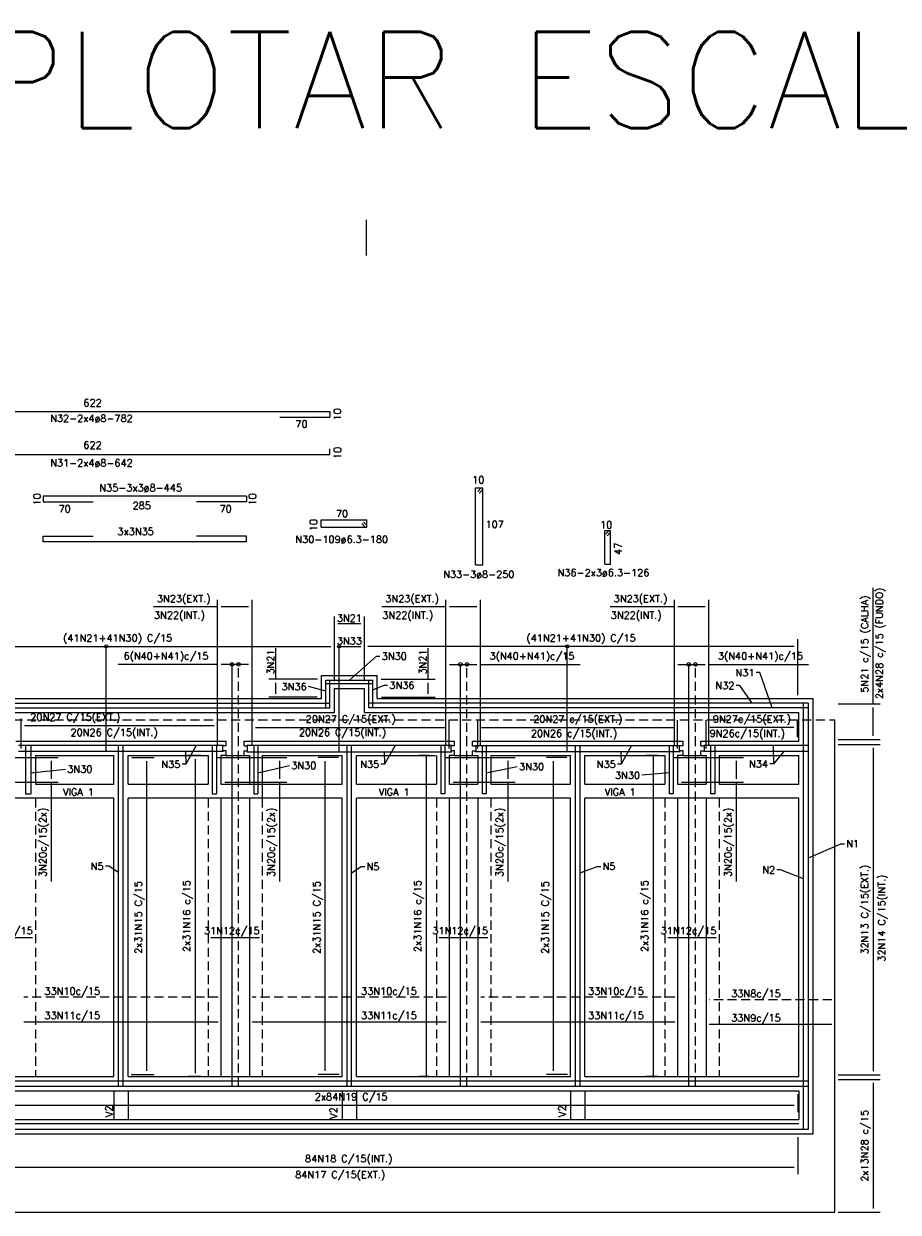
# Model space of a CAD drawing. Extents: x 304 to 4509, y 4601 to 7845.
# Tile 4 of 16: x 1254 to 2480, y 6180 to 7845. Entities that reach past the tile are written whole.
import ezdxf

# ---------------------------------------------------------------- set-up
doc = ezdxf.new("R2010")
doc.units = 0
doc.header["$LTSCALE"] = 0.1
doc.header["$MEASUREMENT"] = 0
doc.linetypes.add('HIDDEN', pattern=[9.525, 6.35, -3.175])
doc.layers.get('DEFPOINTS').update_dxf_attribs({"color": 200, "linetype": 'CONTINUOUS'})
for name, color, linetype in [('ARMADURA', 6, 'CONTINUOUS'), ('BAR-PECAS', 2, 'CONTINUOUS'), ('DIM', 7, 'CONTINUOUS'), ('ESTRUTURA', 2, 'CONTINUOUS'), ('PADRÃO', 4, 'CONTINUOUS'), ('TEXTO', 2, 'CONTINUOUS')]:
    doc.layers.add(name, color=color, linetype=linetype)
doc.styles.add('ROMAMS', font='ROMANS.shx', dxfattribs={"height": 1.2})
doc.styles.add('ROMAND', font='ROMANS.SHX', dxfattribs={"oblique": 15, "height": 800})
doc.styles.add('ROMANS', font='ROMANS.shx')
doc.dimstyles.new('DIM50', dxfattribs={"dimscale": 0, "dimtxt": 10, "dimasz": 5, "dimexe": 10, "dimexo": 10, "dimgap": 2.5, "dimtad": 1, "dimdec": 0, "dimtxsty": 'ROMANS', "dimblk1": 'DOTSMALL', "dimblk2": 'DOTSMALL', "dimsah": 1, "dimcen": 61.697625, "dimdle": 1, "dimclrd": 7, "dimclre": 7, "dimclrt": 2, "dimazin": 3, "dimtfac": 1, "dimtdec": 0, "dimtmove": 0, "dimatfit": 3})

# ---------------------------------------------------------------- blocks, each defined once
blk = doc.blocks.new('*D1')
at = {"layer": 'DEFPOINTS', "color": 0}
for p in [(1082, 6295.4), (2338.9, 6295.4), (2338.9, 6243.4)]:
    blk.add_point(p, dxfattribs=at)
at = {"layer": 'DIM', "color": 7}
for p, q in [((1082, 6285.4), (1082, 6233.4)), ((2338.9, 6285.4), (2338.9, 6233.4)), ((1087, 6243.4), (2333.9, 6243.4))]:
    blk.add_line(p, q, dxfattribs=at)
at = {"layer": 'DIM', "color": 2, "insert": (1709.5, 6253.5), "char_height": 10, "attachment_point": 5, "style": 'ROMANS'}
blk.add_mtext('84N18 C/15(INT.)', dxfattribs=at)
blk = doc.blocks.new('_DOT')
blk = doc.blocks.new('*D25')
at = {"layer": 'DEFPOINTS', "color": 0}
for p in [(1194.5, 6817.5), (1205.8, 6782.5), (1292.7, 6782.5)]:
    blk.add_point(p, dxfattribs=at)
at = {"layer": 'DIM', "color": 7}
for p, q in [((1204.5, 6817.5), (1302.7, 6817.5)), ((1292.7, 6812.5), (1292.7, 6787.5)), ((1215.8, 6782.5), (1302.7, 6782.5)), ((1292.7, 6782.5), (1292.7, 6643.7))]:
    blk.add_line(p, q, dxfattribs=at)
at = {"layer": 'DIM', "color": 2, "insert": (1282.6, 6698.6), "char_height": 10, "attachment_point": 5, "rotation": 90, "style": 'ROMANS'}
blk.add_mtext('3N20c/15(2x)', dxfattribs=at)
blk = doc.blocks.new('*D27')
at = {"layer": 'DEFPOINTS', "color": 0}
for p in [(1395.6, 6817.1), (1426.8, 6817.1), (1394.8, 6373.1)]:
    blk.add_point(p, dxfattribs=at)
at = {"layer": 'DIM', "color": 7}
for p, q in [((1405.6, 6817.1), (1436.8, 6817.1)), ((1426.8, 6378.1), (1426.8, 6812.1)), ((1404.8, 6373.1), (1436.8, 6373.1))]:
    blk.add_line(p, q, dxfattribs=at)
at = {"layer": 'DIM', "color": 2, "insert": (1416.6, 6593.1), "char_height": 10, "attachment_point": 5, "rotation": 90, "style": 'ROMANS'}
blk.add_mtext('2x31N15 C/15', dxfattribs=at)
blk = doc.blocks.new('*D38')
at = {"layer": 'DEFPOINTS', "color": 0}
for p in [(1082, 6355.4), (2338.9, 6355.4), (2338.9, 6330.1)]:
    blk.add_point(p, dxfattribs=at)
at = {"layer": 'DIM', "color": 7}
for p, q in [((1082, 6345.4), (1082, 6320.1)), ((2338.9, 6345.4), (2338.9, 6320.1)), ((1087, 6330.1), (2333.9, 6330.1))]:
    blk.add_line(p, q, dxfattribs=at)
at = {"layer": 'DIM', "color": 2, "insert": (1713, 6340.2), "char_height": 10, "attachment_point": 5, "style": 'ROMANS'}
blk.add_mtext('2x84N19 C/15', dxfattribs=at)
blk = doc.blocks.new('*D39')
at = {"layer": 'DEFPOINTS', "color": 0}
for p in [(1689.5, 6973), (1689.5, 6914.1), (1082.2, 6894.8)]:
    blk.add_point(p, dxfattribs=at)
at = {"layer": 'DIM', "color": 7}
for p, q in [((1082.2, 6904.8), (1082.2, 6983)), ((1689.5, 6924.1), (1689.5, 6983)), ((1087.2, 6973), (1684.5, 6973))]:
    blk.add_line(p, q, dxfattribs=at)
at = {"layer": 'DIM', "color": 2, "insert": (1385.8, 6983.1), "char_height": 10, "attachment_point": 5, "style": 'ROMANS'}
blk.add_mtext('(41N21+41N30) C/15', dxfattribs=at)
blk = doc.blocks.new('*D40')
at = {"layer": 'DEFPOINTS', "color": 0}
for p in [(1850.5, 6859.4), (1574.1, 6824.6), (1850.5, 6820.1)]:
    blk.add_point(p, dxfattribs=at)
at = {"layer": 'DIM', "color": 7}
for p, q in [((1574.1, 6834.6), (1574.1, 6869.4)), ((1850.5, 6830.1), (1850.5, 6869.4)), ((1579.1, 6859.4), (1845.5, 6859.4))]:
    blk.add_line(p, q, dxfattribs=at)
at = {"layer": 'DIM', "color": 2, "insert": (1712.3, 6869.5), "char_height": 10, "attachment_point": 5, "style": 'ROMANS'}
blk.add_mtext('20N27 C/15(EXT.)', dxfattribs=at)
blk = doc.blocks.new('*D41')
at = {"layer": 'DEFPOINTS', "color": 0}
for p in [(1574.1, 7028.2), (1525.9, 6824), (1574.1, 6824.6)]:
    blk.add_point(p, dxfattribs=at)
at = {"layer": 'DIM', "color": 7}
for p, q in [((1525.9, 7028.2), (1435.9, 7028.2)), ((1525.9, 6834), (1525.9, 7038.2)), ((1569.1, 7028.2), (1530.9, 7028.2)), ((1574.1, 6834.6), (1574.1, 7038.2))]:
    blk.add_line(p, q, dxfattribs=at)
at = {"layer": 'DIM', "color": 2, "insert": (1478.4, 7038.3), "char_height": 10, "attachment_point": 5, "style": 'ROMANS'}
blk.add_mtext('3N23(EXT.)', dxfattribs=at)
blk = doc.blocks.new('*D42')
at = {"layer": 'DEFPOINTS', "color": 0}
for p in [(2385.3, 6835.6), (2385.3, 6372.7), (2444.3, 6372.7)]:
    blk.add_point(p, dxfattribs=at)
at = {"layer": 'DIM', "color": 7}
for p, q in [((2395.3, 6835.6), (2454.3, 6835.6)), ((2444.3, 6830.6), (2444.3, 6377.7)), ((2395.3, 6372.7), (2454.3, 6372.7))]:
    blk.add_line(p, q, dxfattribs=at)
at = {"layer": 'DIM', "color": 2, "insert": (2434.2, 6604.2), "char_height": 10, "attachment_point": 5, "rotation": 90, "style": 'ROMANS'}
blk.add_mtext('32N13 C/15(EXT.)', dxfattribs=at)
blk = doc.blocks.new('*D43')
at = {"layer": 'DEFPOINTS', "color": 0}
for p in [(2385.3, 6892.4), (2444.3, 6892.4), (2385.3, 6842.7)]:
    blk.add_point(p, dxfattribs=at)
at = {"layer": 'DIM', "color": 7}
for p, q in [((2444.3, 6892.4), (2444.3, 7055.2)), ((2395.3, 6892.4), (2454.3, 6892.4)), ((2444.3, 6847.7), (2444.3, 6887.4)), ((2395.3, 6842.7), (2454.3, 6842.7))]:
    blk.add_line(p, q, dxfattribs=at)
at = {"layer": 'DIM', "color": 2, "insert": (2434.2, 6976.3), "char_height": 10, "attachment_point": 5, "rotation": 90, "style": 'ROMANS'}
blk.add_mtext('5N21 c/15 (CALHA)', dxfattribs=at)
blk = doc.blocks.new('*D44')
at = {"layer": 'DEFPOINTS', "color": 0}
for p in [(2210.5, 6859.4), (2338.4, 6835.6), (2210.5, 6820.1)]:
    blk.add_point(p, dxfattribs=at)
at = {"layer": 'DIM', "color": 7}
for p, q in [((2210.5, 6830.1), (2210.5, 6869.4)), ((2338.4, 6845.6), (2338.4, 6869.4)), ((2333.4, 6859.4), (2215.5, 6859.4))]:
    blk.add_line(p, q, dxfattribs=at)
at = {"layer": 'DIM', "color": 2, "insert": (2274.4, 6869.5), "char_height": 10, "attachment_point": 5, "style": 'ROMANS'}
blk.add_mtext('9N27c/15(EXT.)', dxfattribs=at)
blk = doc.blocks.new('*D45')
at = {"layer": 'DEFPOINTS', "color": 0}
for p in [(2385.3, 6366.2), (2385.3, 6180.1), (2444.3, 6180.1)]:
    blk.add_point(p, dxfattribs=at)
at = {"layer": 'DIM', "color": 7}
for p, q in [((2395.3, 6366.2), (2454.3, 6366.2)), ((2444.3, 6361.2), (2444.3, 6185.1)), ((2395.3, 6180.1), (2454.3, 6180.1))]:
    blk.add_line(p, q, dxfattribs=at)
at = {"layer": 'DIM', "color": 2, "insert": (2434.2, 6273.2), "char_height": 10, "attachment_point": 5, "rotation": 90, "style": 'ROMANS'}
blk.add_mtext('2x13N28 c/15', dxfattribs=at)
blk = doc.blocks.new('*D46')
at = {"layer": 'DEFPOINTS', "color": 0}
for p in [(1996.6, 6817.1), (2025.3, 6817.1), (2026.1, 6373.1)]:
    blk.add_point(p, dxfattribs=at)
at = {"layer": 'DIM', "color": 7}
for p, q in [((2015.3, 6817.1), (1986.6, 6817.1)), ((1996.6, 6378.1), (1996.6, 6812.1)), ((2016.1, 6373.1), (1986.6, 6373.1))]:
    blk.add_line(p, q, dxfattribs=at)
at = {"layer": 'DIM', "color": 2, "insert": (1986.5, 6593.1), "char_height": 10, "attachment_point": 5, "rotation": 90, "style": 'ROMANS'}
blk.add_mtext('2x31N15 C/15', dxfattribs=at)
blk = doc.blocks.new('*D47')
at = {"layer": 'DEFPOINTS', "color": 0}
for p in [(1676.6, 6817.1), (1705.3, 6817.1), (1706.1, 6373.1)]:
    blk.add_point(p, dxfattribs=at)
at = {"layer": 'DIM', "color": 7}
for p, q in [((1695.3, 6817.1), (1666.6, 6817.1)), ((1676.6, 6378.1), (1676.6, 6812.1)), ((1696.1, 6373.1), (1666.6, 6373.1))]:
    blk.add_line(p, q, dxfattribs=at)
at = {"layer": 'DIM', "color": 2, "insert": (1666.5, 6593.1), "char_height": 10, "attachment_point": 5, "rotation": 90, "style": 'ROMANS'}
blk.add_mtext('2x31N15 C/15', dxfattribs=at)
blk = doc.blocks.new('*D48')
at = {"layer": 'DEFPOINTS', "color": 0}
for p in [(1731.5, 6973), (1731.5, 6914.1), (2338.7, 6894.8)]:
    blk.add_point(p, dxfattribs=at)
at = {"layer": 'DIM', "color": 7}
for p, q in [((1731.5, 6924.1), (1731.5, 6983)), ((2338.7, 6904.8), (2338.7, 6983)), ((2333.7, 6973), (1736.5, 6973))]:
    blk.add_line(p, q, dxfattribs=at)
at = {"layer": 'DIM', "color": 2, "insert": (2035.1, 6983.1), "char_height": 10, "attachment_point": 5, "style": 'ROMANS'}
blk.add_mtext('(41N21+41N30) C/15', dxfattribs=at)
blk = doc.blocks.new('*D49')
at = {"layer": 'DEFPOINTS', "color": 0}
for p in [(1731.5, 6973), (1689.5, 6914.1), (1731.5, 6914.1)]:
    blk.add_point(p, dxfattribs=at)
at = {"layer": 'DIM', "color": 7}
for p, q in [((1689.5, 6924.1), (1689.5, 6983)), ((1731.5, 6924.1), (1731.5, 6983)), ((1694.5, 6973), (1726.5, 6973))]:
    blk.add_line(p, q, dxfattribs=at)
at = {"layer": 'DIM', "color": 2, "insert": (1710.5, 6980.5), "char_height": 10, "attachment_point": 5, "style": 'ROMANS'}
blk.add_mtext('3N33', dxfattribs=at)
blk = doc.blocks.new('*D50')
at = {"layer": 'DEFPOINTS', "color": 0}
for p in [(1744.9, 6927), (1820.9, 6927), (1745.4, 6901.7)]:
    blk.add_point(p, dxfattribs=at)
at = {"layer": 'DIM', "color": 7}
for p, q in [((1820.9, 6927), (1820.9, 6970.4)), ((1754.9, 6927), (1830.9, 6927)), ((1820.9, 6906.7), (1820.9, 6922)), ((1755.4, 6901.7), (1830.9, 6901.7))]:
    blk.add_line(p, q, dxfattribs=at)
at = {"layer": 'DIM', "color": 2, "insert": (1813.4, 6951.2), "char_height": 10, "attachment_point": 5, "rotation": 90, "style": 'ROMANS'}
blk.add_mtext('3N21', dxfattribs=at)
blk = doc.blocks.new('*D51')
at = {"layer": 'DEFPOINTS', "color": 0}
for p in [(1607.7, 6927), (1676, 6927), (1675.5, 6901.7)]:
    blk.add_point(p, dxfattribs=at)
at = {"layer": 'DIM', "color": 7}
for p, q in [((1607.7, 6927), (1607.7, 6970.4)), ((1666, 6927), (1597.7, 6927)), ((1607.7, 6906.7), (1607.7, 6922)), ((1665.5, 6901.7), (1597.7, 6901.7))]:
    blk.add_line(p, q, dxfattribs=at)
at = {"layer": 'DIM', "color": 2, "insert": (1600.2, 6951.2), "char_height": 10, "attachment_point": 5, "rotation": 90, "style": 'ROMANS'}
blk.add_mtext('3N21', dxfattribs=at)
blk = doc.blocks.new('*D70')
at = {"layer": 'DEFPOINTS', "color": 0}
for p in [(2170.5, 6859.4), (1890.5, 6820.1), (2170.5, 6820.1)]:
    blk.add_point(p, dxfattribs=at)
at = {"layer": 'DIM', "color": 7}
for p, q in [((1890.5, 6830.1), (1890.5, 6869.4)), ((2170.5, 6830.1), (2170.5, 6869.4)), ((1895.5, 6859.4), (2165.5, 6859.4))]:
    blk.add_line(p, q, dxfattribs=at)
at = {"layer": 'DIM', "color": 2, "insert": (2030.5, 6869.5), "char_height": 10, "attachment_point": 5, "style": 'ROMANS'}
blk.add_mtext('20N27 c/15(EXT.)', dxfattribs=at)
blk = doc.blocks.new('*D71')
at = {"layer": 'DEFPOINTS', "color": 0}
for p in [(1525.9, 6862.1), (1250.5, 6820.1), (1525.9, 6824)]:
    blk.add_point(p, dxfattribs=at)
at = {"layer": 'DIM', "color": 7}
for p, q in [((1250.5, 6830.1), (1250.5, 6872.1)), ((1255.5, 6862.1), (1520.9, 6862.1)), ((1525.9, 6834), (1525.9, 6872.1))]:
    blk.add_line(p, q, dxfattribs=at)
at = {"layer": 'DIM', "color": 2, "insert": (1326.4, 6872.2), "char_height": 10, "attachment_point": 5, "style": 'ROMANS'}
blk.add_mtext('20N27 C/15(EXT.)', dxfattribs=at)
blk = doc.blocks.new('*D73')
at = {"layer": 'DEFPOINTS', "color": 0}
for p in [(1512.5, 6820.1), (1494.5, 6370.1), (1512.5, 6370.1)]:
    blk.add_point(p, dxfattribs=at)
at = {"layer": 'DIM', "color": 7}
for p, q in [((1502.5, 6820.1), (1484.5, 6820.1)), ((1494.5, 6815.1), (1494.5, 6375.1)), ((1502.5, 6370.1), (1484.5, 6370.1))]:
    blk.add_line(p, q, dxfattribs=at)
at = {"layer": 'DIM', "color": 2, "insert": (1484.3, 6595.1), "char_height": 10, "attachment_point": 5, "rotation": 90, "style": 'ROMANS'}
blk.add_mtext('2x31N16 c/15', dxfattribs=at)
blk = doc.blocks.new('*D74')
at = {"layer": 'BAR-PECAS', "color": 7}
for p, q in [((1822.5, 6820.1), (1808.1, 6820.1)), ((1818.1, 6821.1), (1818.1, 6369.1)), ((1822.5, 6370.1), (1808.1, 6370.1))]:
    blk.add_line(p, q, dxfattribs=at)
at = {"layer": 'DEFPOINTS', "color": 0}
for p in [(1832.5, 6820.1), (1818.1, 6370.1), (1832.5, 6370.1)]:
    blk.add_point(p, dxfattribs=at)
at = {"layer": 'BAR-PECAS', "color": 2, "insert": (1808, 6595.1), "char_height": 10, "attachment_point": 5, "rotation": 90, "style": 'ROMANS'}
blk.add_mtext('2x31N16 c/15', dxfattribs=at)
blk = doc.blocks.new('_DOTSMALL')
blk = doc.blocks.new('*D75')
at = {"layer": 'BAR-PECAS', "color": 7}
for p, q in [((2142.5, 6820.1), (2126, 6820.1)), ((2136, 6821.1), (2136, 6369.1)), ((2142.5, 6370.1), (2126, 6370.1))]:
    blk.add_line(p, q, dxfattribs=at)
at = {"layer": 'DEFPOINTS', "color": 0}
for p in [(2152.5, 6820.1), (2136, 6370.1), (2152.5, 6370.1)]:
    blk.add_point(p, dxfattribs=at)
at = {"layer": 'BAR-PECAS', "color": 2, "insert": (2125.9, 6595.1), "char_height": 10, "attachment_point": 5, "rotation": 90, "style": 'ROMANS'}
blk.add_mtext('2x31N16 c/15', dxfattribs=at)
blk = doc.blocks.new('*D76')
at = {"layer": 'DEFPOINTS', "color": 0}
for p in [(1731.5, 7005), (1689.5, 6953.5), (1731.5, 6953.5)]:
    blk.add_point(p, dxfattribs=at)
at = {"layer": 'DIM', "color": 7}
for p, q in [((1689.5, 6963.5), (1689.5, 7015)), ((1731.5, 6963.5), (1731.5, 7015)), ((1694.5, 7005), (1726.5, 7005))]:
    blk.add_line(p, q, dxfattribs=at)
at = {"layer": 'DIM', "color": 2, "insert": (1710.5, 7012.5), "char_height": 10, "attachment_point": 5, "style": 'ROMANS'}
blk.add_mtext('3N21', dxfattribs=at)
blk = doc.blocks.new('*D77')
at = {"layer": 'DEFPOINTS', "color": 0}
for p in [(1514.5, 6817.5), (1525.8, 6782.5), (1612.7, 6782.5)]:
    blk.add_point(p, dxfattribs=at)
at = {"layer": 'DIM', "color": 7}
for p, q in [((1524.5, 6817.5), (1622.7, 6817.5)), ((1612.7, 6812.5), (1612.7, 6787.5)), ((1535.8, 6782.5), (1622.7, 6782.5)), ((1612.7, 6782.5), (1612.7, 6643.7))]:
    blk.add_line(p, q, dxfattribs=at)
at = {"layer": 'DIM', "color": 2, "insert": (1602.6, 6698.6), "char_height": 10, "attachment_point": 5, "rotation": 90, "style": 'ROMANS'}
blk.add_mtext('3N20c/15(2x)', dxfattribs=at)
blk = doc.blocks.new('*D78')
at = {"layer": 'DEFPOINTS', "color": 0}
for p in [(1834.5, 6817.5), (1845.8, 6782.5), (1932.7, 6782.5)]:
    blk.add_point(p, dxfattribs=at)
at = {"layer": 'DIM', "color": 7}
for p, q in [((1844.5, 6817.5), (1942.7, 6817.5)), ((1932.7, 6812.5), (1932.7, 6787.5)), ((1855.8, 6782.5), (1942.7, 6782.5)), ((1932.7, 6782.5), (1932.7, 6643.7))]:
    blk.add_line(p, q, dxfattribs=at)
at = {"layer": 'DIM', "color": 2, "insert": (1922.6, 6698.6), "char_height": 10, "attachment_point": 5, "rotation": 90, "style": 'ROMANS'}
blk.add_mtext('3N20c/15(2x)', dxfattribs=at)
blk = doc.blocks.new('*D79')
at = {"layer": 'DEFPOINTS', "color": 0}
for p in [(2154.5, 6817.5), (2165.8, 6782.5), (2252.7, 6782.5)]:
    blk.add_point(p, dxfattribs=at)
at = {"layer": 'DIM', "color": 7}
for p, q in [((2164.5, 6817.5), (2262.7, 6817.5)), ((2252.7, 6812.5), (2252.7, 6787.5)), ((2175.8, 6782.5), (2262.7, 6782.5)), ((2252.7, 6782.5), (2252.7, 6643.7))]:
    blk.add_line(p, q, dxfattribs=at)
at = {"layer": 'DIM', "color": 2, "insert": (2242.6, 6698.6), "char_height": 10, "attachment_point": 5, "rotation": 90, "style": 'ROMANS'}
blk.add_mtext('3N20c/15(2x)', dxfattribs=at)
blk = doc.blocks.new('*D86')
at = {"layer": 'DEFPOINTS', "color": 0}
for p in [(1574.1, 6947.7), (1525.9, 6900.1), (1574.1, 6900.1)]:
    blk.add_point(p, dxfattribs=at)
at = {"layer": 'DIM', "color": 7}
for p, q in [((1525.9, 6947.7), (1386.6, 6947.7)), ((1525.9, 6910.1), (1525.9, 6957.7)), ((1569.1, 6947.7), (1530.9, 6947.7)), ((1574.1, 6910.1), (1574.1, 6957.7))]:
    blk.add_line(p, q, dxfattribs=at)
at = {"layer": 'DIM', "color": 2, "insert": (1453.6, 6957.8), "char_height": 10, "attachment_point": 5, "style": 'ROMANS'}
blk.add_mtext('6(N40+N41)c/15', dxfattribs=at)
blk = doc.blocks.new('*D89')
at = {"layer": 'DEFPOINTS', "color": 0}
for p in [(1894.1, 7028.2), (1845.9, 6824), (1894.1, 6824.6)]:
    blk.add_point(p, dxfattribs=at)
at = {"layer": 'DIM', "color": 7}
for p, q in [((1845.9, 7028.2), (1755.9, 7028.2)), ((1845.9, 6834), (1845.9, 7038.2)), ((1889.1, 7028.2), (1850.9, 7028.2)), ((1894.1, 6834.6), (1894.1, 7038.2))]:
    blk.add_line(p, q, dxfattribs=at)
at = {"layer": 'DIM', "color": 2, "insert": (1798.4, 7038.3), "char_height": 10, "attachment_point": 5, "style": 'ROMANS'}
blk.add_mtext('3N23(EXT.)', dxfattribs=at)
blk = doc.blocks.new('*D90')
at = {"layer": 'DEFPOINTS', "color": 0}
for p in [(1894.1, 6947.7), (1845.9, 6900.1), (1894.1, 6900.1)]:
    blk.add_point(p, dxfattribs=at)
at = {"layer": 'DIM', "color": 7}
for p, q in [((1845.9, 6910.1), (1845.9, 6957.7)), ((1850.9, 6947.7), (1889.1, 6947.7)), ((1894.1, 6910.1), (1894.1, 6957.7)), ((1894.1, 6947.7), (2033.7, 6947.7))]:
    blk.add_line(p, q, dxfattribs=at)
at = {"layer": 'DIM', "color": 2, "insert": (1966.4, 6957.8), "char_height": 10, "attachment_point": 5, "style": 'ROMANS'}
blk.add_mtext('3(N40+N41)c/15', dxfattribs=at)
blk = doc.blocks.new('*D91')
at = {"layer": 'DEFPOINTS', "color": 0}
for p in [(2214.1, 7028.2), (2165.9, 6824), (2214.1, 6824.6)]:
    blk.add_point(p, dxfattribs=at)
at = {"layer": 'DIM', "color": 7}
for p, q in [((2165.9, 7028.2), (2075.9, 7028.2)), ((2165.9, 6834), (2165.9, 7038.2)), ((2209.1, 7028.2), (2170.9, 7028.2)), ((2214.1, 6834.6), (2214.1, 7038.2))]:
    blk.add_line(p, q, dxfattribs=at)
at = {"layer": 'DIM', "color": 2, "insert": (2118.4, 7038.3), "char_height": 10, "attachment_point": 5, "style": 'ROMANS'}
blk.add_mtext('3N23(EXT.)', dxfattribs=at)
blk = doc.blocks.new('*D92')
at = {"layer": 'DEFPOINTS', "color": 0}
for p in [(2214.1, 6947.7), (2165.9, 6900.1), (2214.1, 6900.1)]:
    blk.add_point(p, dxfattribs=at)
at = {"layer": 'DIM', "color": 7}
for p, q in [((2165.9, 6910.1), (2165.9, 6957.7)), ((2170.9, 6947.7), (2209.1, 6947.7)), ((2214.1, 6910.1), (2214.1, 6957.7)), ((2214.1, 6947.7), (2353.7, 6947.7))]:
    blk.add_line(p, q, dxfattribs=at)
at = {"layer": 'DIM', "color": 2, "insert": (2286.4, 6957.8), "char_height": 10, "attachment_point": 5, "style": 'ROMANS'}
blk.add_mtext('3(N40+N41)c/15', dxfattribs=at)

msp = doc.modelspace()

# ---------------------------------------------------------------- linework, layer by layer
at = {"layer": 'ARMADURA'}
for p, q in [((1071, 7302.1), (1683.2, 7302.1)), ((1613.2, 7294.1), (1683.2, 7294.1)), ((1683.2, 7302.1), (1683.2, 7294.1)), ((1683.2, 7242), (1683.2, 7250)), ((1071, 7242), (1683.2, 7242)), ((1887.4, 7087.1), (1887.4, 7195.1)), ((1887.4, 7195.1), (1897.4, 7195.1)), ((1890.4, 7190.1), (1895.3, 7195.1)), ((1897.4, 7087.1), (1897.4, 7195.1)), ((1566.4, 7183.3), (1281.4, 7183.3)), ((1281.4, 7183.3), (1281.4, 7175.3)), ((1566.4, 7183.3), (1566.4, 7175.3)), ((1892.4, 7187.8), (1897.4, 7192.8)), ((1281.4, 7175.3), (1351.4, 7175.3)), ((1566.4, 7175.3), (1496.4, 7175.3)), ((1671.2, 7140.2), (1671.2, 7150.2)), ((1671.2, 7150.2), (1735, 7150.2)), ((1727.8, 7145.2), (1732.8, 7140.2)), ((1730.1, 7147.2), (1735, 7142.3)), ((1735, 7140.2), (1735, 7150.2)), ((1671.2, 7140.2), (1735, 7140.2)), ((2068.6, 7135.3), (2076.6, 7135.3)), ((2068.6, 7088.3), (2068.6, 7135.3)), ((2069.6, 7130.3), (2074.6, 7135.3)), ((2071.7, 7128.1), (2076.6, 7133)), ((2076.6, 7088.3), (2076.6, 7135.3)), ((1281.4, 7119.3), (1281.4, 7127.3)), ((1281.4, 7127.3), (1351.4, 7127.3)), ((1566.4, 7119.3), (1281.4, 7119.3)), ((1566.4, 7127.3), (1496.4, 7127.3)), ((1566.4, 7119.3), (1566.4, 7127.3)), ((1887.4, 7087.1), (1897.4, 7087.1)), ((2068.6, 7088.3), (2076.6, 7088.3)), ((1677.4, 6886.7), (1677.4, 6925.5)), ((1677.4, 6925.5), (1743.5, 6925.5)), ((1677.4, 6921), (1743.5, 6921)), ((1683.2, 6886.7), (1683.2, 6925.5)), ((1696.2, 6825.4), (1696.2, 6925.5)), ((1737.7, 6886.7), (1737.7, 6925.5)), ((1743.5, 6886.7), (1743.5, 6925.5)), ((1067, 6893.6), (1683.2, 6893.6)), ((1067, 6886.7), (1683.2, 6886.7)), ((1369.9, 6825.4), (1369.9, 6893.6)), ((2353.9, 6893.6), (1737.7, 6893.6)), ((2353.9, 6886.7), (1737.7, 6886.7)), ((2015.7, 6825.4), (2015.7, 6893.6)), ((2346.9, 6296.7), (2346.9, 6893.6)), ((2353.9, 6296.7), (2353.9, 6893.6)), ((1534, 6834.3), (1247, 6834.3)), ((1256.5, 6834.3), (1256.5, 6766.2)), ((1264.4, 6834.3), (1264.4, 6766.2)), ((1387.2, 6356.7), (1387.2, 6834.3)), ((1393.7, 6356.7), (1393.7, 6834.3)), ((1518.5, 6834.3), (1518.5, 6766.2)), ((1524.4, 6834.3), (1524.4, 6766.2)), ((1546.1, 6356.7), (1546.1, 6834.3)), ((1567, 6834.5), (1854, 6834.5)), ((1576.5, 6834.5), (1576.5, 6766.2)), ((1582.4, 6834.5), (1582.4, 6766.2)), ((1707.2, 6356.7), (1707.2, 6834.3)), ((1707.2, 6356.7), (1707.2, 6834.3)), ((1713.7, 6356.7), (1713.7, 6834.3)), ((1713.7, 6356.7), (1713.7, 6834.3)), ((1838.5, 6834.3), (1838.5, 6766.2)), ((1844.4, 6834.3), (1844.4, 6766.2)), ((1866.1, 6356.7), (1866.1, 6834.3)), ((1887, 6834.3), (2174, 6834.3)), ((1896.5, 6834.3), (1896.5, 6766.2)), ((1902.4, 6834.3), (1902.4, 6766.2)), ((2027.2, 6356.7), (2027.2, 6834.3)), ((2033.7, 6356.7), (2033.7, 6834.3)), ((2158.5, 6834.3), (2158.5, 6766.2)), ((2164.4, 6834.3), (2164.4, 6766.2)), ((2186.1, 6356.7), (2186.1, 6834.3)), ((2353.9, 6834.3), (2207, 6834.3)), ((2216.5, 6834.3), (2216.5, 6766.2)), ((2222.4, 6834.3), (2222.4, 6766.2)), ((1534, 6825.9), (1247, 6825.9)), ((1567, 6825.4), (1854, 6825.4)), ((1887, 6825.9), (2174, 6825.9)), ((2353.9, 6825.9), (2207, 6825.9)), ((1256.5, 6766.2), (1264.4, 6766.2)), ((1518.5, 6766.2), (1524.4, 6766.2)), ((1576.5, 6766.2), (1582.4, 6766.2)), ((1844.4, 6766.2), (1838.5, 6766.2)), ((1902.4, 6766.2), (1896.5, 6766.2)), ((2164.4, 6766.2), (2158.5, 6766.2)), ((2222.4, 6766.2), (2216.5, 6766.2)), ((1198.5, 6565.1), (1266.5, 6565.1)), ((1516.5, 6565.1), (1584.5, 6565.1)), ((1836.5, 6565.1), (1904.5, 6565.1)), ((2156.5, 6565.1), (2224.5, 6565.1)), ((1526.5, 6446.4), (1254.5, 6446.4)), ((1846.5, 6446.4), (1574.5, 6446.4)), ((2166.5, 6446.4), (1894.5, 6446.4)), ((2386.5, 6443), (2214.5, 6443)), ((1067, 6364.2), (2353.9, 6364.2)), ((1067, 6356.7), (2353.9, 6356.7)), ((1067, 6304.2), (2340.5, 6304.2)), ((1067, 6296.7), (2353.9, 6296.7))]:
    msp.add_line(p, q, dxfattribs=at)
at = {"layer": 'ARMADURA', "linetype": 'HIDDEN', "ltscale": 20}
for p, q in [((1555.3, 6356.7), (1555.3, 6834.3)), ((1875.3, 6356.7), (1875.3, 6834.3)), ((2195.3, 6356.7), (2195.3, 6834.3)), ((1526.5, 6481.3), (1254.5, 6481.3)), ((1846.5, 6481.3), (1574.5, 6481.3)), ((2166.5, 6481.3), (1894.5, 6481.3)), ((2386.5, 6477.8), (2214.5, 6477.8))]:
    msp.add_line(p, q, dxfattribs=at)
at = {"layer": 'BAR-PECAS', "color": 2, "linetype": 'HIDDEN'}
for p, q in [((1380.5, 6350.1), (1380.5, 6310.1)), ((1400.5, 6350.1), (1400.5, 6310.1)), ((1700.5, 6350.1), (1700.5, 6310.1)), ((1720.5, 6350.1), (1720.5, 6310.1)), ((2020.5, 6350.1), (2020.5, 6310.1)), ((2040.5, 6350.1), (2040.5, 6310.1))]:
    msp.add_line(p, q, dxfattribs=at)
at = {"layer": 'DIM'}
for p, q in [((1369.9, 6893.6), (1369.9, 6973)), ((1696.2, 6925.5), (1696.2, 6973)), ((2015.7, 6893.6), (2015.7, 6973)), ((1546.1, 6834.3), (1546.1, 6947.7)), ((1866.1, 6834.3), (1866.1, 6947.7)), ((2186.1, 6834.3), (2186.1, 6947.7))]:
    msp.add_line(p, q, dxfattribs=at)
at = {"layer": 'DIM', "linetype": 'HIDDEN', "ltscale": 20}
for p, q in [((1555.3, 6834.3), (1555.3, 6947.7)), ((1875.3, 6834.3), (1875.3, 6947.7)), ((2195.3, 6834.3), (2195.3, 6947.7))]:
    msp.add_line(p, q, dxfattribs=at)
at = {"layer": 'DIM'}
for centre, radius in [((1369.9, 6973), 2.11), ((1696.2, 6973), 2.11), ((2015.7, 6973), 2.11), ((1546.1, 6947.7), 2.56), ((1555.3, 6947.7), 2.56), ((1866.1, 6947.7), 2.56), ((1875.3, 6947.7), 2.56), ((2186.1, 6947.7), 2.56), ((2195.3, 6947.7), 2.56)]:
    msp.add_circle(centre, radius, dxfattribs=at)
at = {"layer": 'ESTRUTURA'}
for p, q in [((1671.5, 6900.1), (1671.5, 6932.1)), ((1671.5, 6932.1), (1749.5, 6932.1)), ((1749.5, 6900.1), (1749.5, 6932.1)), ((1689.5, 6880.1), (1689.5, 6914.1)), ((1689.5, 6914.1), (1731.5, 6914.1)), ((1731.5, 6880.1), (1731.5, 6914.1)), ((1060.5, 6900.1), (1671.5, 6900.1)), ((1749.5, 6900.1), (2360.5, 6900.1)), ((2360.5, 6290.1), (2360.5, 6900.1)), ((1080.5, 6880.1), (1689.5, 6880.1)), ((1731.5, 6880.1), (2340.5, 6880.1)), ((2340.5, 6840.1), (2340.5, 6880.1)), ((2390.5, 6180.1), (2390.5, 6870.1)), ((1243, 6840.1), (1538, 6840.1)), ((1533, 6826.6), (1533, 6833.6)), ((1538, 6833.6), (1533, 6833.6)), ((1538, 6833.6), (1538, 6840.1)), ((1563, 6840.1), (1858, 6840.1)), ((1563, 6833.6), (1563, 6840.1)), ((1563, 6833.6), (1568, 6833.6)), ((1568, 6826.6), (1568, 6833.6)), ((1853, 6826.6), (1853, 6833.6)), ((1858, 6833.6), (1853, 6833.6)), ((1858, 6833.6), (1858, 6840.1)), ((1883, 6833.6), (1883, 6840.1)), ((1883, 6840.1), (2178, 6840.1)), ((1883, 6833.6), (1888, 6833.6)), ((1888, 6826.6), (1888, 6833.6)), ((2173, 6826.6), (2173, 6833.6)), ((2178, 6833.6), (2173, 6833.6)), ((2178, 6833.6), (2178, 6840.1)), ((2203, 6840.1), (2340.5, 6840.1)), ((2203, 6833.6), (2203, 6840.1)), ((2203, 6833.6), (2208, 6833.6)), ((2208, 6826.6), (2208, 6833.6)), ((1270.5, 6820.1), (1380.5, 6820.1)), ((1270.5, 6820.1), (1270.5, 6780.1)), ((1380.5, 6780.1), (1380.5, 6820.1)), ((1400.5, 6820.1), (1512.5, 6820.1)), ((1400.5, 6780.1), (1400.5, 6820.1)), ((1512.5, 6820.1), (1512.5, 6780.1)), ((1530.5, 6820.1), (1530.5, 6780.1)), ((1538, 6820.1), (1530.5, 6820.1)), ((1538, 6826.6), (1533, 6826.6)), ((1538, 6820.1), (1538, 6826.6)), ((1538, 6820.1), (1563, 6820.1)), ((1563, 6820.1), (1563, 6826.6)), ((1563, 6826.6), (1568, 6826.6)), ((1563, 6820.1), (1570.5, 6820.1)), ((1570.5, 6820.1), (1570.5, 6780.1)), ((1588.5, 6820.1), (1700.5, 6820.1)), ((1588.5, 6820.1), (1588.5, 6760.1)), ((1700.5, 6780.1), (1700.5, 6820.1)), ((1720.5, 6820.1), (1831, 6820.1)), ((1720.5, 6780.1), (1720.5, 6820.1)), ((1832.5, 6820.1), (1832.5, 6780.1)), ((1850.5, 6820.1), (1850.5, 6780.1)), ((1858, 6820.1), (1850.5, 6820.1)), ((1858, 6826.6), (1853, 6826.6)), ((1858, 6820.1), (1858, 6826.6)), ((1858, 6820.1), (1883, 6820.1)), ((1883, 6820.1), (1883, 6826.6)), ((1883, 6826.6), (1888, 6826.6)), ((1883, 6820.1), (1890.5, 6820.1)), ((1890.5, 6820.1), (1890.5, 6780.1)), ((1908.5, 6820.1), (2020.5, 6820.1)), ((1908.5, 6820.1), (1908.5, 6780.1)), ((2020.5, 6780.1), (2020.5, 6820.1)), ((2040.5, 6820.1), (2152.5, 6820.1)), ((2040.5, 6780.1), (2040.5, 6820.1)), ((2152.5, 6820.1), (2152.5, 6780.1)), ((2170.5, 6820.1), (2170.5, 6780.1)), ((2178, 6820.1), (2170.5, 6820.1)), ((2178, 6826.6), (2173, 6826.6)), ((2178, 6820.1), (2178, 6826.6)), ((2178, 6820.1), (2203, 6820.1)), ((2203, 6820.1), (2203, 6826.6)), ((2203, 6826.6), (2208, 6826.6)), ((2203, 6820.1), (2210.5, 6820.1)), ((2210.5, 6820.1), (2210.5, 6780.1)), ((2228.5, 6820.1), (2340.5, 6820.1)), ((2228.5, 6820.1), (2228.5, 6780.1)), ((2340.5, 6780.1), (2340.5, 6820.1)), ((1270.5, 6780.1), (1380.5, 6780.1)), ((1400.5, 6780.1), (1512.5, 6780.1)), ((1530.5, 6780.1), (1570.5, 6780.1)), ((1570.5, 6780.1), (1700.5, 6780.1)), ((1720.5, 6780.1), (1832.5, 6780.1)), ((1850.5, 6780.1), (1890.5, 6780.1)), ((1908.5, 6780.1), (2020.5, 6780.1)), ((2040.5, 6780.1), (2152.5, 6780.1)), ((2170.5, 6780.1), (2210.5, 6780.1)), ((2228.5, 6780.1), (2340.5, 6780.1)), ((1380.5, 6760.1), (1080.5, 6760.1)), ((1380.5, 6370.1), (1380.5, 6760.1)), ((1400.5, 6370.1), (1400.5, 6760.1)), ((1700.5, 6760.1), (1400.5, 6760.1)), ((1530.5, 6760.1), (1530.5, 6370.1)), ((1570.5, 6760.1), (1570.5, 6370.1)), ((1700.5, 6370.1), (1700.5, 6760.1)), ((1720.5, 6370.1), (1720.5, 6760.1)), ((2020.5, 6760.1), (1720.5, 6760.1)), ((1850.5, 6760.1), (1850.5, 6370.1)), ((1890.5, 6760.1), (1890.5, 6370.1)), ((2020.5, 6370.1), (2020.5, 6760.1)), ((2040.5, 6370.1), (2040.5, 6760.1)), ((2340.5, 6760.1), (2040.5, 6760.1)), ((2170.5, 6760.1), (2170.5, 6370.1)), ((2210.5, 6760.1), (2210.5, 6370.1)), ((2340.5, 6370.1), (2340.5, 6760.1)), ((1080.5, 6370.1), (1380.5, 6370.1)), ((1400.5, 6370.1), (1700.5, 6370.1)), ((1720.5, 6370.1), (2020.5, 6370.1)), ((2040.5, 6370.1), (2340.5, 6370.1)), ((1080.5, 6350.1), (2340.5, 6350.1)), ((2340.5, 6350.1), (2340.5, 6310.1)), ((1080.5, 6310.1), (2340.5, 6310.1)), ((1060.5, 6290.1), (2360.5, 6290.1)), ((1030.5, 6180.1), (2390.5, 6180.1))]:
    msp.add_line(p, q, dxfattribs=at)
at = {"layer": 'ESTRUTURA', "linetype": 'HIDDEN', "ltscale": 20}
for p, q in [((1030.5, 6870.1), (2390.5, 6870.1)), ((1270.5, 6760.1), (1270.5, 6370.1)), ((1512.5, 6760.1), (1512.5, 6370.1)), ((1588.5, 6760.1), (1588.5, 6370.1)), ((1832.5, 6760.1), (1832.5, 6370.1)), ((1908.5, 6760.1), (1908.5, 6370.1)), ((2152.5, 6760.1), (2152.5, 6370.1)), ((2228.5, 6760.1), (2228.5, 6370.1))]:
    msp.add_line(p, q, dxfattribs=at)
at = {"layer": 'PADRÃO', "color": 2}
msp.add_line((1734.3, 7520.6), (1734.3, 7570.6), dxfattribs=at)

# ---------------------------------------------------------------- texts
at = {"layer": 'BAR-PECAS', "color": 2, "char_height": 10, "style": 'ROMANS'}
for s, insert, attachment_point in [('3N30', (1755.9, 6959.2), 4), ('N31', (2278.1, 6931.2), 9), ('3N36', (1650.7, 6916.6), 6), ('3N36', (1766.6, 6918.5), 4), ('N32', (2250, 6913.1), 9), ('N35', (1473.7, 6802.8), 9), ('3N30', (1629, 6801.1), 7), ('N35', (1752.3, 6802.8), 9), ('3N30', (1948.3, 6799.5), 7), ('N35', (2083.7, 6802.8), 9), ('N34', (2297.1, 6813.2), 3), ('3N30', (1315.3, 6796), 7), ('3N30', (2117.8, 6787.3), 9), ('N1', (2406.7, 6696.4), 4), ('N5', (1366.1, 6659.9), 9), ('N5', (1734.6, 6659.5), 7), ('N5', (2065.2, 6664.7), 4), ('N2', (2307.1, 6659.8), 6)]:
    msp.add_mtext(s, dxfattribs=dict(at, insert=insert, attachment_point=attachment_point))
at = {"layer": 'TEXTO', "color": 5, "ltscale": 0.3, "style": 'ROMAND'}
msp.add_text('PLOTAR ESCALA 1/5', height=135, rotation=360, dxfattribs=at).set_placement((1191.3, 7699.2))
at = {"layer": 'TEXTO', "linetype": 'CONTINUOUS', "style": 'ROMAMS'}
for s, p in [('622', (1337.8, 7309.2)), ('N32-2x4ø8-782', (1291.3, 7287.5)), ('70', (1634.8, 7279.6)), ('622', (1337.8, 7250)), ('N31-2x4ø8-642', (1291.3, 7225.1)), ('10', (1882.7, 7201.4)), ('N35-3x3ø8-445', (1360.2, 7190.2)), ('70', (1303, 7160.8)), ('285', (1406.7, 7165.3)), ('70', (1528.6, 7160.8)), ('70', (1691.6, 7154)), ('107', (1901.3, 7139)), ('10', (2061.7, 7138.3)), ('3x3N35', (1385.5, 7129)), ('N30-109ø6.3-180', (1634.9, 7118)), ('N33-3ø8-250', (1842, 7069)), ('N36-2x3ø6.3-126', (2002.3, 7071.3)), ('3N22(INT.)', (1436.7, 7011.7)), ('3N22(INT.)', (1756.7, 7011.7)), ('3N22(INT.)', (2076.7, 7011.7)), ('20N26 C/15(INT.)', (1319.7, 6847.4)), ('20N26 C/15(INT.)', (1639.7, 6847.4)), ('20N26 c/15(INT.)', (1964.8, 6846)), ('9N26c/15(INT.)', (2215.2, 6846)), ('VIGA 1', (1309.2, 6763.8)), ('VIGA 1', (1751.6, 6763.8)), ('VIGA 1', (2068.4, 6763.8)), ('31N12c/15', (1188.7, 6569.5)), ('31N12c/15', (1506.7, 6569.5)), ('31N12c/15', (1826.7, 6569.5)), ('31N12c/15', (2146.7, 6569.5)), ('33N10c/15', (1283.2, 6484.9)), ('33N10c/15', (1726.9, 6484.9)), ('33N10c/15', (2045, 6484.9)), ('33N8c/15', (2245.5, 6481.5)), ('33N11c/15', (1283.2, 6450.8)), ('33N11c/15', (1726.9, 6450.8)), ('33N11c/15', (2045, 6450.8)), ('33N9c/15', (2245.5, 6447.4)), ('84N17 C/15(EXT.)', (1634.6, 6227.7))]:
    msp.add_text(s, height=10, dxfattribs=at).set_placement(p)
for s, p in [('10', (1698.6, 7289.3)), ('10', (1698.9, 7235.5)), ('10', (1277.9, 7170.5)), ('10', (1579.8, 7170.5)), ('10', (1665.3, 7134.2)), ('47', (2092.2, 7101.2)), ('2x4N28 c/15 (FUNDO)', (2458.2, 6899.1)), ('32N14 C/15(INT.)', (2461.4, 6531.2)), ('V2', (1378.9, 6313.5)), ('V2', (2013.7, 6313.5)), ('V2', (1693.3, 6311))]:
    msp.add_text(s, height=10, rotation=90, dxfattribs=at).set_placement(p)

# ---------------------------------------------------------------- dimensions: what is measured, and where the dimension line sits
at = {"layer": 'BAR-PECAS', "color": 1}
for base, p1, p2, picture, middle in [((1818.1, 6370.1), (1832.5, 6820.1), (1832.5, 6370.1), '*D74', (1808, 6595.1)), ((2136, 6370.1), (2152.5, 6820.1), (2152.5, 6370.1), '*D75', (2125.9, 6595.1))]:
    dim = msp.add_linear_dim(base=base, p1=p1, p2=p2, angle=90, text='2x31N16 c/15', dimstyle='DIM50', override={"dimscale": 1}, dxfattribs=at)
    dim.commit()
    dim.dimension.update_dxf_attribs({"geometry": picture, "text_midpoint": middle})
at = {"layer": 'DIM'}
for base, p1, p2, angle, text, picture, middle in [((1574.1, 7028.2), (1525.9, 6824), (1574.1, 6824.6), 180, '3N23(EXT.)', '*D41', (1478.4, 7028.2)), ((1894.1, 7028.2), (1845.9, 6824), (1894.1, 6824.6), 180, '3N23(EXT.)', '*D89', (1798.4, 7028.2)), ((2214.1, 7028.2), (2165.9, 6824), (2214.1, 6824.6), 180, '3N23(EXT.)', '*D91', (2118.4, 7028.2)), ((1574.1, 6947.7), (1525.9, 6900.1), (1574.1, 6900.1), 180, '6(N40+N41)c/15', '*D86', (1453.6, 6947.7)), ((1894.1, 6947.7), (1845.9, 6900.1), (1894.1, 6900.1), 180, '3(N40+N41)c/15', '*D90', (1966.4, 6947.7)), ((2214.1, 6947.7), (2165.9, 6900.1), (2214.1, 6900.1), 180, '3(N40+N41)c/15', '*D92', (2286.4, 6947.7)), ((2210.5, 6859.4), (2338.4, 6835.6), (2210.5, 6820.1), 180, '9N27c/15(EXT.)', '*D44', (2274.4, 6859.4)), ((1292.7, 6782.5), (1194.5, 6817.5), (1205.8, 6782.5), 90, '3N20c/15(2x)', '*D25', (1292.7, 6698.6)), ((1426.8, 6817.1), (1394.8, 6373.1), (1395.6, 6817.1), 90, '2x31N15 C/15', '*D27', (1426.8, 6593.1)), ((1612.7, 6782.5), (1514.5, 6817.5), (1525.8, 6782.5), 90, '3N20c/15(2x)', '*D77', (1612.7, 6698.6)), ((1676.6, 6817.1), (1706.1, 6373.1), (1705.3, 6817.1), 90, '2x31N15 C/15', '*D47', (1676.6, 6593.1)), ((1932.7, 6782.5), (1834.5, 6817.5), (1845.8, 6782.5), 90, '3N20c/15(2x)', '*D78', (1932.7, 6698.6)), ((1996.6, 6817.1), (2026.1, 6373.1), (2025.3, 6817.1), 90, '2x31N15 C/15', '*D46', (1996.6, 6593.1)), ((2252.7, 6782.5), (2154.5, 6817.5), (2165.8, 6782.5), 90, '3N20c/15(2x)', '*D79', (2252.7, 6698.6))]:
    dim = msp.add_linear_dim(base=base, p1=p1, p2=p2, angle=angle, text=text, dimstyle='DIM50', override={"dimscale": 1, "dimasz": 5, "dimblk1": 'DOT', "dimblk2": 'DOT', "dimtmove": 0}, dxfattribs=at)
    dim.commit()
    dim.dimension.update_dxf_attribs({"geometry": picture, "text_midpoint": middle, "dimtype": 160})
for base, p1, p2, angle, text, override, picture, middle in [((2444.3, 6892.4), (2385.3, 6842.7), (2385.3, 6892.4), 90, '5N21 c/15 (CALHA)', {"dimscale": 1, "dimasz": 5, "dimblk1": 'DOT', "dimblk2": 'DOT', "dimtmove": 0}, '*D43', (2434.2, 6976.3)), ((1731.5, 6973), (2338.7, 6894.8), (1731.5, 6914.1), 180, '(41N21+41N30) C/15', {"dimscale": 1, "dimasz": 5, "dimblk1": 'DOT', "dimblk2": 'DOT', "dimtmove": 0}, '*D48', (2035.1, 6983.1)), ((1607.7, 6927), (1675.5, 6901.7), (1676, 6927), 90, '3N21', {"dimscale": 1, "dimasz": 5, "dimblk1": 'DOT', "dimblk2": 'DOT', "dimtmove": 0}, '*D51', (1600.2, 6951.2)), ((1820.9, 6927), (1745.4, 6901.7), (1744.9, 6927), 90, '3N21', {"dimscale": 1, "dimasz": 5, "dimblk1": 'DOT', "dimblk2": 'DOT', "dimtmove": 0}, '*D50', (1813.4, 6951.2)), ((2444.3, 6372.7), (2385.3, 6835.6), (2385.3, 6372.7), 90, '32N13 C/15(EXT.)', {"dimscale": 1, "dimasz": 5, "dimblk1": 'DOT', "dimblk2": 'DOT', "dimtmove": 0}, '*D42', (2434.2, 6604.2)), ((1494.5, 6370.1), (1512.5, 6820.1), (1512.5, 6370.1), 90, '2x31N16 c/15', {"dimscale": 1, "dimblk1": 'DOT', "dimblk2": 'DOT', "dimtmove": 0}, '*D73', (1484.3, 6595.1)), ((2444.3, 6180.1), (2385.3, 6366.2), (2385.3, 6180.1), 90, '2x13N28 c/15', {"dimscale": 1, "dimasz": 5, "dimblk1": 'DOT', "dimblk2": 'DOT', "dimtmove": 0}, '*D45', (2434.2, 6273.2))]:
    dim = msp.add_linear_dim(base=base, p1=p1, p2=p2, angle=angle, text=text, dimstyle='DIM50', override=override, dxfattribs=at)
    dim.commit()
    dim.dimension.update_dxf_attribs({"geometry": picture, "text_midpoint": middle})
for base, p1, p2, text, override, picture, middle in [((1731.5, 7005), (1689.5, 6953.5), (1731.5, 6953.5), '3N21', {"dimscale": 1, "dimblk1": 'DOT', "dimblk2": 'DOT', "dimtmove": 0}, '*D76', (1710.5, 7012.5)), ((1689.5, 6973), (1082.2, 6894.8), (1689.5, 6914.1), '(41N21+41N30) C/15', {"dimscale": 1, "dimasz": 5, "dimblk1": 'DOT', "dimblk2": 'DOT', "dimtmove": 0}, '*D39', (1385.8, 6983.1)), ((2170.5, 6859.4), (1890.5, 6820.1), (2170.5, 6820.1), '20N27 c/15(EXT.)', {"dimscale": 1, "dimblk1": 'DOT', "dimblk2": 'DOT', "dimtmove": 0}, '*D70', (2030.5, 6869.5))]:
    dim = msp.add_linear_dim(base=base, p1=p1, p2=p2, text=text, dimstyle='DIM50', override=override, dxfattribs=at)
    dim.commit()
    dim.dimension.update_dxf_attribs({"geometry": picture, "text_midpoint": middle})
for base, p1, p2, text, picture, middle in [((1731.5, 6973), (1689.5, 6914.1), (1731.5, 6914.1), '3N33', '*D49', (1710.5, 6973)), ((1525.9, 6862.1), (1250.5, 6820.1), (1525.9, 6824), '20N27 C/15(EXT.)', '*D71', (1326.4, 6862.1)), ((1850.5, 6859.4), (1574.1, 6824.6), (1850.5, 6820.1), '20N27 C/15(EXT.)', '*D40', (1712.3, 6859.4)), ((2338.9, 6330.1), (1082, 6355.4), (2338.9, 6355.4), '2x84N19 C/15', '*D38', (1713, 6330.1)), ((2338.9, 6243.4), (1082, 6295.4), (2338.9, 6295.4), '84N18 C/15(INT.)', '*D1', (1709.5, 6243.4))]:
    dim = msp.add_linear_dim(base=base, p1=p1, p2=p2, text=text, dimstyle='DIM50', override={"dimscale": 1, "dimasz": 5, "dimblk1": 'DOT', "dimblk2": 'DOT', "dimtmove": 0}, dxfattribs=at)
    dim.commit()
    dim.dimension.update_dxf_attribs({"geometry": picture, "text_midpoint": middle, "dimtype": 160})

# ---------------------------------------------------------------- leaders
at = {"layer": 'BAR-PECAS', "color": 1, "annotation_type": 0, "has_hookline": 1}
for points, hookline_direction, text_width in [([(1710.5, 6925.5), (1748.4, 6959.2), (1753.4, 6959.2)], 0, 36.2), ([(2303.1, 6886.7), (2285.6, 6936.2), (2280.6, 6936.2)], 1, 23.3), ([(1677.4, 6910.4), (1653.2, 6916.6)], 1, 36.2), ([(1743.5, 6912.3), (1759.1, 6918.5), (1764.1, 6918.5)], 0, 36.2), ([(2275, 6893.6), (2257.5, 6918.1), (2252.5, 6918.1)], 1, 26.2), ([(1495.9, 6834.3), (1481.2, 6807.8), (1476.2, 6807.8)], 1, 26.2), ([(1774.5, 6834.3), (1759.8, 6807.8), (1754.8, 6807.8)], 1, 26.2), ([(2105.9, 6834.3), (2091.2, 6807.8), (2086.2, 6807.8)], 1, 26.2), ([(2319.3, 6825.9), (2304.6, 6808.2), (2299.6, 6808.2)], 1, 26.7), ([(1264.4, 6795.9), (1312.8, 6801)], 0, 36.2), ([(1582.4, 6795.9), (1626.5, 6806.1)], 0, 36.2), ([(1902.4, 6795.9), (1945.8, 6804.5)], 0, 36.2), ([(2158.5, 6795.9), (2120.3, 6792.3)], 1, 36.2), ([(2353.9, 6676.6), (2399.2, 6696.4), (2404.2, 6696.4)], 0, 13.8), ([(1387.2, 6656), (1373.6, 6664.9), (1368.6, 6664.9)], 1, 16.7), ([(1713.7, 6655.6), (1727.1, 6664.5), (1732.1, 6664.5)], 0, 16.7), ([(2033.7, 6655.6), (2057.7, 6664.7), (2062.7, 6664.7)], 0, 16.7), ([(2346.9, 6647.2), (2314.6, 6659.8), (2309.6, 6659.8)], 1, 16.7)]:
    msp.add_leader(points, dimstyle='DIM50', override={"dimscale": 1, "dimtad": 0}, dxfattribs=dict(at, hookline_direction=hookline_direction, text_width=text_width))
at = {"layer": 'BAR-PECAS', "color": 1}
for points in [[(2304.2, 6834.3), (2304.6, 6808.2)], [(1480.8, 6825.9), (1481.2, 6807.8)], [(1759.4, 6825.9), (1759.8, 6807.8)], [(2090.8, 6825.9), (2091.2, 6807.8)]]:
    msp.add_leader(points, dimstyle='DIM50', override={"dimscale": 1, "dimtad": 0}, dxfattribs=at)

doc.saveas('drawing.dxf')
